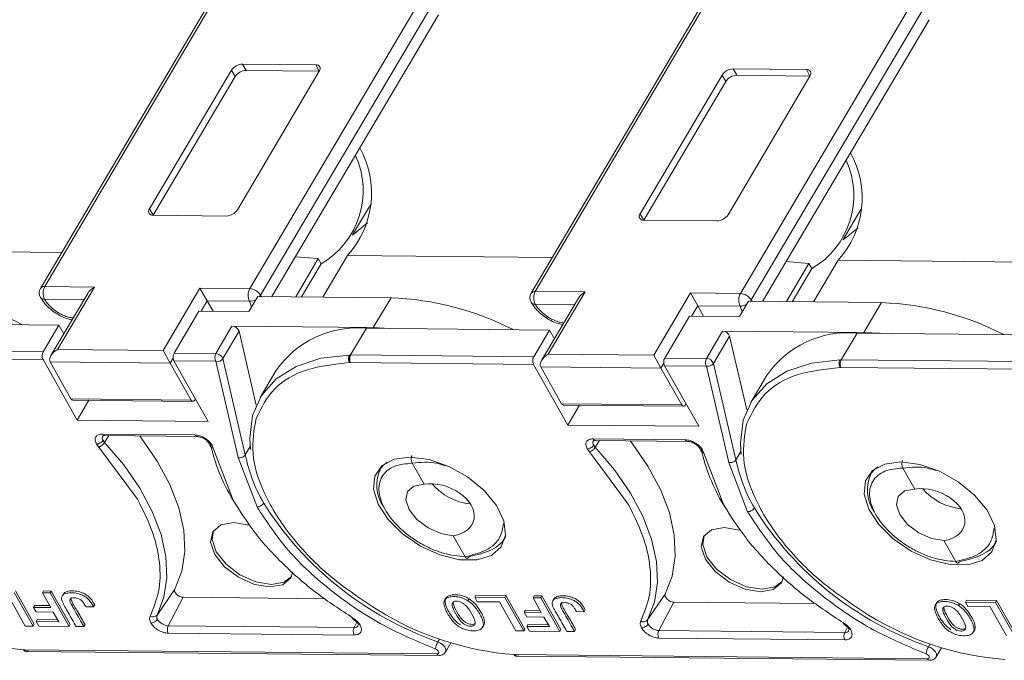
# Model space of a CAD drawing. Header units: millimetres. Extents: x 3045 to 3672, y -465 to -26.
# Tile 21 of 28: x 3420 to 3475, y -139 to -103. Entities that reach past the tile are written whole.
import ezdxf

# ---------------------------------------------------------------- set-up
doc = ezdxf.new("R2010")
doc.units = ezdxf.units.MM

msp = doc.modelspace()

# ---------------------------------------------------------------- linework, layer by layer
at = {"color": 7, "linetype": 'Continuous', "lineweight": 15}
for p, q in [((3421.877, -118.125), (3431.702, -101.496)), ((3431.472, -101.597), (3421.647, -118.227)), ((3443.132, -101.61), (3433.307, -118.239)), ((3443.741, -101.969), (3433.916, -118.599)), ((3458.822, -101.869), (3448.998, -118.499)), ((3449.227, -118.397), (3459.052, -101.768)), ((3470.482, -101.882), (3460.658, -118.511)), ((3471.091, -102.241), (3461.266, -118.871)), ((3434.548, -118.68), (3443.83, -102.971)), ((3461.899, -118.952), (3471.18, -103.242)), ((3436.987, -105.756), (3432.904, -105.715)), ((3432.904, -105.715), (3433.105, -106.071)), ((3436.987, -105.756), (3437.187, -106.111)), ((3432.289, -106.063), (3427.72, -113.795)), ((3432.489, -106.418), (3427.921, -114.151)), ((3432.489, -106.418), (3432.289, -106.063)), ((3432.619, -113.844), (3437.187, -106.111)), ((3437.187, -106.111), (3433.105, -106.071)), ((3459.639, -106.335), (3455.071, -114.067)), ((3459.84, -106.69), (3459.639, -106.335)), ((3459.969, -114.116), (3464.538, -106.383)), ((3464.337, -106.028), (3460.255, -105.987)), ((3460.255, -105.987), (3460.456, -106.343)), ((3464.538, -106.383), (3460.456, -106.343)), ((3464.337, -106.028), (3464.538, -106.383)), ((3459.84, -106.69), (3455.271, -114.423)), ((3439.045, -115.233), (3440.031, -113.564)), ((3427.72, -113.795), (3427.921, -114.151)), ((3427.921, -114.151), (3432.003, -114.191)), ((3455.071, -114.067), (3455.271, -114.423)), ((3466.396, -115.505), (3467.382, -113.836)), ((3439.875, -114.574), (3439.034, -115.251)), ((3455.271, -114.423), (3459.353, -114.463)), ((3467.226, -114.846), (3466.385, -115.523)), ((3411.41, -116.113), (3422.828, -116.227)), ((3435.861, -116.458), (3437.126, -116.568)), ((3435.87, -118.693), (3437.126, -116.568)), ((3437.287, -116.854), (3436.198, -118.696)), ((3437.126, -116.568), (3437.287, -116.854)), ((3438.76, -116.385), (3437.388, -118.708)), ((3438.76, -116.385), (3450.179, -116.499)), ((3463.212, -116.73), (3464.476, -116.84)), ((3463.221, -118.965), (3464.476, -116.84)), ((3464.476, -116.84), (3464.637, -117.126)), ((3466.111, -116.657), (3464.738, -118.98)), ((3466.111, -116.657), (3477.53, -116.771)), ((3464.637, -117.126), (3463.549, -118.968)), ((3424.653, -118.153), (3421.877, -118.125)), ((3424.276, -118.503), (3422.223, -121.978)), ((3422.6, -121.628), (3424.653, -118.153)), ((3430.531, -118.211), (3428.478, -121.687)), ((3433.307, -118.239), (3430.531, -118.211)), ((3430.932, -118.923), (3430.531, -118.211)), ((3452.003, -118.425), (3449.227, -118.397)), ((3449.95, -121.9), (3452.003, -118.425)), ((3457.882, -118.483), (3455.828, -121.959)), ((3460.658, -118.511), (3457.882, -118.483)), ((3458.283, -119.194), (3457.882, -118.483)), ((3421.87, -118.832), (3424.068, -118.854)), ((3430.592, -119.498), (3430.932, -118.923)), ((3431.261, -119.505), (3430.932, -118.923)), ((3430.932, -118.923), (3433.3, -118.946)), ((3433.257, -119.524), (3433.76, -118.672)), ((3433.3, -118.946), (3433.41, -119.266)), ((3433.76, -118.672), (3441.183, -118.746)), ((3433.916, -118.599), (3433.956, -118.674)), ((3441.183, -118.746), (3440.196, -120.415)), ((3449.22, -119.104), (3451.419, -119.126)), ((3451.627, -118.775), (3449.573, -122.25)), ((3460.607, -119.796), (3461.111, -118.944)), ((3461.111, -118.944), (3468.533, -119.018)), ((3461.266, -118.871), (3461.307, -118.946)), ((3468.533, -119.018), (3467.547, -120.687)), ((3429.088, -121.84), (3430.473, -119.497)), ((3430.473, -119.497), (3433.257, -119.524)), ((3457.943, -119.77), (3458.283, -119.194)), ((3458.611, -119.777), (3458.283, -119.194)), ((3458.283, -119.194), (3460.65, -119.218)), ((3460.65, -119.218), (3460.76, -119.537)), ((3422.669, -120.276), (3412.467, -120.175)), ((3456.439, -122.112), (3457.823, -119.769)), ((3457.823, -119.769), (3460.607, -119.796)), ((3422.669, -120.276), (3421.788, -121.768)), ((3422.669, -120.276), (3422.942, -120.76)), ((3432.317, -120.337), (3431.415, -121.864)), ((3431.809, -122.141), (3432.71, -120.615)), ((3440.196, -120.415), (3432.317, -120.337)), ((3432.71, -120.615), (3433.672, -124.732)), ((3438.932, -121.939), (3439.813, -120.447)), ((3450.02, -120.548), (3439.818, -120.447)), ((3440.196, -120.415), (3441.1, -120.46)), ((3450.02, -120.548), (3449.139, -122.04)), ((3450.02, -120.548), (3450.293, -121.032)), ((3459.668, -120.609), (3458.766, -122.136)), ((3467.547, -120.687), (3459.668, -120.609)), ((3466.282, -122.211), (3467.164, -120.719)), ((3477.37, -120.82), (3467.168, -120.719)), ((3467.547, -120.687), (3468.451, -120.732)), ((3459.159, -122.413), (3460.061, -120.887)), ((3460.061, -120.887), (3461.022, -125.004)), ((3421.788, -121.768), (3411.579, -121.667)), ((3428.478, -121.687), (3422.6, -121.628)), ((3428.879, -122.398), (3428.478, -121.687)), ((3431.415, -121.864), (3429.088, -121.84)), ((3421.784, -122.197), (3411.577, -122.095)), ((3423.689, -125.574), (3421.784, -122.197)), ((3422.184, -122.331), (3428.879, -122.398)), ((3423.343, -124.386), (3422.184, -122.331)), ((3428.879, -122.398), (3429.039, -122.127)), ((3428.879, -122.398), (3430.038, -124.452)), ((3429.084, -122.269), (3430.989, -125.646)), ((3431.411, -122.292), (3429.084, -122.269)), ((3432.664, -127.658), (3431.411, -122.292)), ((3433.062, -127.511), (3431.809, -122.141)), ((3438.861, -121.942), (3438.93, -121.939)), ((3438.928, -122.367), (3438.867, -122.367)), ((3449.134, -122.468), (3438.928, -122.367)), ((3449.139, -122.04), (3438.93, -121.939)), ((3455.828, -121.959), (3449.95, -121.9)), ((3456.23, -122.67), (3455.828, -121.959)), ((3456.23, -122.67), (3456.39, -122.399)), ((3458.766, -122.136), (3456.439, -122.112)), ((3466.211, -122.214), (3466.28, -122.211)), ((3476.489, -122.312), (3466.28, -122.211)), ((3434.766, -122.826), (3433.884, -124.319)), ((3451.039, -125.846), (3449.134, -122.468)), ((3449.535, -122.603), (3456.23, -122.67)), ((3450.694, -124.658), (3449.535, -122.603)), ((3456.23, -122.67), (3457.389, -124.724)), ((3456.434, -122.541), (3458.339, -125.918)), ((3458.762, -122.564), (3456.434, -122.541)), ((3460.014, -127.93), (3458.762, -122.564)), ((3460.413, -127.783), (3459.159, -122.413)), ((3466.278, -122.639), (3466.218, -122.639)), ((3476.485, -122.74), (3466.278, -122.639)), ((3462.117, -123.098), (3461.234, -124.591)), ((3430.038, -124.452), (3423.343, -124.386)), ((3423.445, -124.46), (3430.139, -124.527)), ((3424.341, -124.469), (3423.689, -125.574)), ((3457.389, -124.724), (3450.694, -124.658)), ((3450.795, -124.732), (3457.49, -124.798)), ((3451.692, -124.741), (3451.039, -125.846)), ((3430.989, -125.646), (3423.689, -125.574)), ((3458.339, -125.918), (3451.039, -125.846)), ((3425.096, -126.347), (3430.238, -126.398)), ((3425.114, -126.456), (3425.117, -126.451)), ((3425.447, -126.439), (3425.213, -126.812)), ((3425.219, -126.437), (3430.361, -126.488)), ((3452.447, -126.619), (3457.589, -126.67)), ((3452.465, -126.728), (3452.468, -126.723)), ((3452.798, -126.711), (3452.563, -127.084)), ((3452.57, -126.709), (3457.711, -126.76)), ((3424.895, -127.077), (3424.767, -126.905)), ((3427.057, -129.988), (3424.895, -127.077)), ((3431.204, -126.969), (3431.27, -127.14)), ((3431.27, -127.14), (3432.387, -130.041)), ((3433.062, -127.511), (3433.336, -127.047)), ((3452.246, -127.349), (3452.118, -127.177)), ((3458.554, -127.241), (3458.62, -127.412)), ((3460.413, -127.783), (3460.687, -127.319)), ((3433.714, -130.41), (3432.664, -127.658)), ((3454.407, -130.26), (3452.246, -127.349)), ((3458.62, -127.412), (3459.737, -130.313)), ((3440.707, -128.088), (3440.551, -128.352)), ((3443.03, -129.145), (3442.371, -127.977)), ((3461.065, -130.682), (3460.014, -127.93)), ((3468.058, -128.36), (3467.902, -128.623)), ((3470.38, -129.417), (3469.721, -128.249)), ((3445.31, -133.188), (3444.651, -132.019)), ((3472.661, -133.46), (3472.002, -132.291)), ((3428.139, -136.445), (3429.124, -134.998)), ((3419.888, -135.443), (3420.797, -137.055)), ((3421.232, -137.059), (3420.178, -135.191)), ((3420.241, -135.085), (3421.294, -136.953)), ((3421.75, -135.207), (3421.813, -135.1)), ((3422.184, -135.211), (3421.75, -135.207)), ((3421.75, -135.207), (3422.211, -136.023)), ((3421.813, -135.1), (3422.247, -135.105)), ((3422.184, -135.211), (3422.247, -135.105)), ((3423.238, -137.079), (3422.184, -135.211)), ((3422.247, -135.105), (3423.301, -136.973)), ((3422.91, -135.278), (3422.847, -135.385)), ((3429.605, -135.454), (3428.762, -137.036)), ((3437.5, -135.533), (3429.605, -135.454)), ((3445.537, -135.54), (3445.474, -135.647)), ((3445.914, -135.34), (3445.851, -135.446)), ((3445.851, -135.446), (3445.995, -135.703)), ((3447.528, -135.463), (3445.851, -135.446)), ((3445.914, -135.34), (3447.591, -135.357)), ((3447.528, -135.463), (3447.591, -135.357)), ((3448.582, -137.331), (3447.528, -135.463)), ((3447.591, -135.357), (3448.645, -137.225)), ((3449.101, -135.479), (3449.164, -135.372)), ((3449.535, -135.483), (3449.101, -135.479)), ((3449.101, -135.479), (3449.561, -136.295)), ((3449.164, -135.372), (3449.598, -135.377)), ((3449.535, -135.483), (3449.598, -135.377)), ((3450.589, -137.351), (3449.535, -135.483)), ((3449.598, -135.377), (3450.652, -137.245)), ((3450.261, -135.55), (3450.198, -135.657)), ((3455.49, -136.717), (3456.475, -135.27)), ((3421.322, -135.907), (3421.259, -136.014)), ((3421.404, -136.27), (3421.259, -136.014)), ((3422.211, -136.023), (3421.259, -136.014)), ((3421.322, -135.907), (3422.15, -135.916)), ((3424.167, -135.982), (3424.602, -135.986)), ((3424.602, -135.986), (3424.664, -135.88)), ((3445.995, -135.703), (3447.239, -135.715)), ((3447.239, -135.715), (3448.148, -137.327)), ((3456.955, -135.726), (3456.112, -137.308)), ((3464.851, -135.805), (3456.955, -135.726)), ((3472.888, -135.812), (3472.825, -135.919)), ((3473.264, -135.612), (3473.201, -135.718)), ((3473.201, -135.718), (3473.346, -135.975)), ((3474.879, -135.735), (3473.201, -135.718)), ((3473.264, -135.612), (3474.942, -135.629)), ((3473.346, -135.975), (3474.589, -135.987)), ((3474.589, -135.987), (3475.499, -137.599)), ((3474.879, -135.735), (3474.942, -135.629)), ((3475.933, -137.603), (3474.879, -135.735)), ((3474.942, -135.629), (3475.996, -137.497)), ((3422.356, -136.28), (3421.404, -136.27)), ((3422.659, -136.818), (3422.356, -136.28)), ((3448.672, -136.179), (3448.609, -136.286)), ((3448.754, -136.542), (3448.609, -136.286)), ((3449.561, -136.295), (3448.609, -136.286)), ((3448.672, -136.179), (3449.501, -136.187)), ((3449.706, -136.552), (3448.754, -136.542)), ((3450.01, -137.09), (3449.706, -136.552)), ((3451.518, -136.254), (3451.952, -136.258)), ((3451.952, -136.258), (3452.015, -136.151)), ((3420.797, -137.055), (3421.232, -137.059)), ((3421.232, -137.059), (3421.294, -136.953)), ((3421.4, -136.806), (3421.463, -136.699)), ((3421.545, -137.063), (3421.4, -136.806)), ((3421.4, -136.806), (3422.659, -136.818)), ((3421.463, -136.699), (3422.599, -136.711)), ((3421.545, -137.063), (3423.238, -137.079)), ((3423.238, -137.079), (3423.301, -136.973)), ((3423.628, -137.083), (3424.062, -137.088)), ((3424.062, -137.088), (3424.125, -136.981)), ((3439.128, -137.139), (3428.762, -137.036)), ((3439.128, -137.139), (3439.284, -136.847)), ((3446.292, -137.124), (3446.355, -137.017)), ((3448.751, -137.078), (3448.814, -136.971)), ((3448.896, -137.334), (3448.751, -137.078)), ((3448.751, -137.078), (3450.01, -137.09)), ((3448.814, -136.971), (3449.949, -136.983)), ((3466.478, -137.411), (3466.634, -137.119)), ((3439.13, -137.557), (3428.764, -137.453)), ((3448.148, -137.327), (3448.582, -137.331)), ((3448.582, -137.331), (3448.645, -137.225)), ((3448.896, -137.334), (3450.589, -137.351)), ((3450.589, -137.351), (3450.652, -137.245)), ((3450.979, -137.355), (3451.413, -137.359)), ((3451.413, -137.359), (3451.476, -137.253)), ((3466.478, -137.411), (3456.112, -137.308)), ((3466.48, -137.828), (3456.114, -137.725)), ((3473.642, -137.396), (3473.705, -137.289)), ((3443.885, -137.785), (3443.797, -137.935)), ((3444.22, -138.506), (3444.522, -137.996)), ((3471.236, -138.057), (3471.147, -138.207)), ((3471.571, -138.778), (3471.872, -138.268)), ((3420.762, -138.377), (3420.701, -138.376)), ((3443.742, -138.605), (3420.762, -138.377)), ((3420.885, -138.467), (3443.865, -138.695)), ((3444.241, -138.448), (3444.22, -138.506)), ((3448.112, -138.649), (3448.052, -138.648)), ((3471.092, -138.877), (3448.112, -138.649)), ((3448.235, -138.739), (3471.215, -138.967)), ((3471.592, -138.72), (3471.571, -138.778))]:
    msp.add_line(p, q, dxfattribs=at)
at = {"color": 7, "linetype": 'Continuous', "lineweight": 15, "flags": 128}
for points in [[(3433.916, -118.599), (3433.867, -118.667), (3433.862, -118.673)], [(3461.266, -118.871), (3461.218, -118.939), (3461.213, -118.945)], [(3433.354, -127.212), (3433.311, -126.587), (3433.468, -125.309), (3433.963, -124.191), (3434.78, -123.27), (3435.895, -122.574), (3437.269, -122.127), (3438.861, -121.942)], [(3460.705, -127.483), (3460.662, -126.859), (3460.818, -125.581), (3461.313, -124.463), (3462.131, -123.542), (3463.245, -122.846), (3464.62, -122.399), (3466.211, -122.214)], [(3430.038, -124.452), (3430.074, -124.498), (3430.116, -124.523), (3430.161, -124.524), (3430.204, -124.501), (3430.241, -124.456), (3430.269, -124.393), (3430.273, -124.378)], [(3457.389, -124.724), (3457.424, -124.77), (3457.467, -124.795), (3457.512, -124.796), (3457.555, -124.773), (3457.592, -124.728), (3457.619, -124.665), (3457.624, -124.65)], [(3429.124, -134.998), (3429.513, -133.999), (3429.681, -132.896), (3429.626, -131.71), (3429.349, -130.46), (3428.854, -129.17), (3428.151, -127.862), (3427.253, -126.559), (3427.173, -126.457)], [(3456.475, -135.27), (3456.863, -134.271), (3457.032, -133.168), (3456.977, -131.982), (3456.699, -130.732), (3456.205, -129.442), (3455.502, -128.134), (3454.603, -126.831), (3454.524, -126.729)], [(3428.139, -136.445), (3428.525, -135.454), (3428.691, -134.361), (3428.637, -133.184), (3428.362, -131.944), (3427.872, -130.664), (3427.174, -129.367), (3426.283, -128.075), (3425.213, -126.812)], [(3455.49, -136.717), (3455.875, -135.726), (3456.042, -134.633), (3455.987, -133.455), (3455.712, -132.216), (3455.222, -130.936), (3454.525, -129.639), (3453.633, -128.347), (3452.563, -127.084)], [(3442.258, -127.631), (3443.304, -127.769), (3444.403, -128.15), (3445.455, -128.741), (3446.367, -129.49), (3447.058, -130.329), (3447.468, -131.184), (3447.558, -131.98), (3447.323, -132.645), (3446.781, -133.121), (3445.982, -133.364), (3444.996, -133.355), (3443.912, -133.092), (3442.824, -132.6), (3441.831, -131.923), (3441.02, -131.12), (3440.464, -130.263), (3440.211, -129.428), (3440.284, -128.69), (3440.677, -128.113), (3441.355, -127.749), (3442.258, -127.631)], [(3440.621, -128.245), (3440.767, -128.076), (3440.968, -127.911)], [(3469.608, -127.903), (3470.655, -128.041), (3471.753, -128.422), (3472.805, -129.013), (3473.717, -129.762), (3474.409, -130.601), (3474.818, -131.456), (3474.909, -132.252), (3474.673, -132.917), (3474.132, -133.393), (3473.332, -133.636), (3472.347, -133.627), (3471.262, -133.364), (3470.175, -132.872), (3469.182, -132.195), (3468.371, -131.392), (3467.814, -130.535), (3467.561, -129.7), (3467.635, -128.962), (3468.028, -128.385), (3468.706, -128.021), (3469.608, -127.903)], [(3467.972, -128.517), (3468.118, -128.348), (3468.318, -128.183)], [(3444.651, -132.019), (3443.958, -131.904), (3443.247, -131.587), (3442.627, -131.117), (3442.191, -130.566), (3442.006, -130.017), (3442.101, -129.555), (3442.46, -129.248), (3443.03, -129.145)], [(3472.002, -132.291), (3471.309, -132.176), (3470.598, -131.859), (3469.977, -131.389), (3469.541, -130.838), (3469.357, -130.289), (3469.451, -129.827), (3469.811, -129.52), (3470.38, -129.417)], [(3434.433, -134.877), (3433.567, -134.733), (3432.678, -134.337), (3431.903, -133.75), (3431.358, -133.061), (3431.127, -132.375), (3431.245, -131.796), (3431.695, -131.414), (3432.407, -131.285), (3433.273, -131.429), (3433.318, -131.443)], [(3431.291, -131.727), (3431.211, -132.233), (3431.442, -132.919), (3431.986, -133.608), (3432.762, -134.195), (3433.651, -134.591), (3434.517, -134.735)], [(3461.784, -135.149), (3460.918, -135.005), (3460.029, -134.609), (3459.253, -134.022), (3458.708, -133.333), (3458.478, -132.647), (3458.596, -132.068), (3459.045, -131.686), (3459.757, -131.557), (3460.623, -131.701), (3460.668, -131.715)], [(3458.641, -131.999), (3458.561, -132.505), (3458.792, -133.191), (3459.337, -133.879), (3460.113, -134.467), (3461.001, -134.863), (3461.868, -135.007)], [(3435.708, -134.035), (3435.595, -134.366), (3435.145, -134.749), (3434.433, -134.877)], [(3434.517, -134.735), (3435.229, -134.606), (3435.633, -134.293)], [(3463.059, -134.307), (3462.945, -134.638), (3462.496, -135.02), (3461.784, -135.149)], [(3429.124, -134.998), (3429.109, -135.061), (3429.122, -135.135), (3429.164, -135.213), (3429.229, -135.289), (3429.314, -135.356), (3429.41, -135.408), (3429.51, -135.442), (3429.605, -135.454)], [(3461.868, -135.007), (3462.58, -134.878), (3462.984, -134.565)], [(3456.475, -135.27), (3456.46, -135.333), (3456.473, -135.407), (3456.514, -135.485), (3456.58, -135.561), (3456.664, -135.627), (3456.76, -135.68), (3456.86, -135.714), (3456.955, -135.726)], [(3439.064, -136.61), (3439.048, -136.634), (3439.037, -136.649), (3439.032, -136.655), (3439.031, -136.654)], [(3466.414, -136.882), (3466.398, -136.906), (3466.387, -136.921), (3466.382, -136.927), (3466.382, -136.926)], [(3443.797, -137.935), (3443.946, -138.007), (3444.077, -138.106), (3444.177, -138.221), (3444.234, -138.339), (3444.242, -138.447), (3444.241, -138.448)], [(3471.147, -138.207), (3471.296, -138.279), (3471.428, -138.378), (3471.527, -138.492), (3471.584, -138.611), (3471.592, -138.719), (3471.592, -138.72)], [(3443.666, -138.338), (3443.725, -138.367), (3443.777, -138.406), (3443.816, -138.452), (3443.839, -138.498), (3443.842, -138.541), (3443.825, -138.576), (3443.791, -138.598), (3443.742, -138.605)], [(3471.016, -138.61), (3471.075, -138.639), (3471.127, -138.678), (3471.167, -138.724), (3471.189, -138.77), (3471.192, -138.813), (3471.176, -138.848), (3471.141, -138.87), (3471.092, -138.877)]]:
    msp.add_lwpolyline(points, dxfattribs=at)
at = {"color": 7, "linetype": 'Continuous', "lineweight": 15}
for centre, radius, start, end in [((3432.932, -106.483), 0.769, 92.0373, 146.8179), ((3437.019, -105.972), 0.218, 320.211, 98.6442), ((3433.132, -106.839), 0.769, 92.0373, 146.8179), ((3460.282, -106.755), 0.769, 92.0373, 146.8179), ((3460.483, -107.111), 0.769, 92.0373, 146.8179), ((3464.37, -106.244), 0.218, 320.211, 98.6442), ((3434.934, -112.786), 4.699, 300.0432, 24.8613), ((3434.944, -112.915), 5.158, 317.7133, 29.2632), ((3462.295, -113.187), 5.158, 317.7133, 29.2632), ((3462.284, -113.058), 4.699, 300.0432, 24.8613), ((3427.888, -113.935), 0.218, 140.211, 278.6442), ((3431.976, -113.423), 0.769, 272.0373, 326.8179), ((3455.238, -114.207), 0.218, 140.211, 278.6442), ((3459.326, -113.695), 0.769, 272.0373, 326.8179), ((3413.198, -134.793), 16.331, 62.8879, 87.7746), ((3422.078, -118.481), 0.5, 149.4249, 209.4276), ((3421.85, -118.375), 0.251, 83.81, 143.7347), ((3422.556, -118.486), 0.768, 152.0331, 206.8221), ((3433.986, -118.599), 0.768, 152.0331, 206.8221), ((3433.264, -119.006), 0.768, 32.0331, 86.8221), ((3449.428, -118.753), 0.5, 149.4249, 209.4276), ((3449.2, -118.647), 0.251, 83.81, 143.7347), ((3449.906, -118.758), 0.768, 152.0331, 206.8221), ((3461.336, -118.871), 0.768, 152.0331, 206.8221), ((3460.615, -119.278), 0.768, 32.0331, 86.8221), ((3421.842, -118.594), 0.24, 213.4737, 276.6896), ((3433.28, -118.213), 0.733, 271.5901, 301.3961), ((3440.549, -135.065), 16.331, 62.8879, 87.7746), ((3449.192, -118.866), 0.24, 213.4737, 276.6896), ((3467.899, -135.337), 16.331, 62.8879, 87.7746), ((3460.63, -118.485), 0.733, 271.5901, 301.3961), ((3432.304, -120.773), 0.437, 21.3105, 88.2063), ((3439.319, -125.943), 5.518, 84.9102, 145.6013), ((3459.654, -121.045), 0.437, 21.3105, 88.2063), ((3466.67, -126.215), 5.518, 84.9102, 145.6013), ((3422.199, -121.986), 0.466, 152.0331, 206.8221), ((3429.499, -122.059), 0.466, 152.0331, 206.8221), ((3431.827, -122.082), 0.466, 152.0331, 206.8221), ((3431.498, -121.922), 0.38, 256.8367, 324.7558), ((3431.402, -122.3), 0.437, 21.3105, 88.2063), ((3439.351, -122.155), 0.473, 164.9284, 206.5629), ((3449.55, -122.258), 0.466, 152.0331, 206.8221), ((3456.85, -122.331), 0.466, 152.0331, 206.8221), ((3459.177, -122.354), 0.466, 152.0331, 206.8221), ((3458.752, -122.572), 0.437, 21.3105, 88.2063), ((3466.701, -122.427), 0.473, 164.9284, 206.5629), ((3458.848, -122.194), 0.38, 256.8367, 324.7558), ((3423.455, -124.339), 0.122, 202.656, 264.887), ((3450.806, -124.611), 0.122, 202.656, 264.887), ((3425.32, -126.565), 0.234, 152.1267, 216.8181), ((3425.231, -126.291), 0.146, 202.383, 265.1601), ((3425.627, -126.421), 0.57, 209.8948, 223.2837), ((3430.374, -126.342), 0.147, 202.4741, 264.2457), ((3452.671, -126.837), 0.234, 152.1267, 216.8181), ((3452.582, -126.563), 0.146, 202.383, 265.1601), ((3457.724, -126.614), 0.147, 202.4741, 264.2457), ((3424.637, -126.446), 0.682, 292.221, 327.543), ((3431.308, -126.923), 0.221, 203.0502, 259.9946), ((3441.287, -124.663), 10.407, 192.2476, 210.969), ((3451.988, -126.718), 0.682, 292.221, 327.543), ((3452.978, -126.693), 0.57, 209.8948, 223.2837), ((3458.659, -127.195), 0.221, 203.0502, 259.9946), ((3468.637, -124.935), 10.407, 192.2476, 210.969), ((3441.758, -125.735), 8.876, 191.5427, 210.202), ((3469.109, -126.007), 8.876, 191.5427, 210.202), ((3442.442, -129.206), 2.059, 152.1644, 215.3955), ((3469.793, -129.478), 2.059, 152.1644, 215.3955), ((3445.915, -127.054), 3.202, 220.2871, 264.4174), ((3473.266, -127.326), 3.202, 220.2871, 264.4174), ((3449.986, -120.205), 18.78, 212.1561, 250.7561), ((3477.337, -120.477), 18.78, 212.1561, 250.7561), ((3421.993, -121.528), 16.898, 238.2774, 265.6137), ((3427.919, -136.259), 0.289, 235.8263, 319.7248), ((3428.372, -136.541), 0.251, 157.6361, 214.6524), ((3449.344, -121.8), 16.898, 238.2774, 265.6137), ((3476.695, -122.072), 16.898, 238.2774, 265.6137), ((3428.804, -136.284), 0.753, 212.033, 266.8221), ((3429.183, -137.243), 0.469, 153.8942, 206.6934), ((3439.549, -137.346), 0.469, 153.8942, 206.6934), ((3439.158, -136.904), 0.238, 262.8197, 327.5993), ((3455.27, -136.531), 0.289, 235.8263, 319.7248), ((3455.722, -136.813), 0.251, 157.6361, 214.6524), ((3456.154, -136.556), 0.753, 212.033, 266.8221), ((3456.534, -137.515), 0.469, 153.8942, 206.6934), ((3466.9, -137.618), 0.469, 153.8942, 206.6934), ((3466.508, -137.176), 0.238, 262.8197, 327.5993), ((3444.651, -138.436), 0.99, 149.619, 174.3706), ((3472.001, -138.707), 0.99, 149.619, 174.3706), ((3420.9, -138.317), 0.15, 203.2684, 264.289), ((3443.881, -138.544), 0.152, 203.8077, 263.7242), ((3448.25, -138.589), 0.15, 203.2684, 264.289), ((3471.232, -138.815), 0.152, 203.8077, 263.7242)]:
    msp.add_arc(centre, radius, start, end, dxfattribs=at)
for centre, major_axis, ratio, start_param, end_param in [((3424.853, -118.509), (-0.616, -0.347), 0.577382, 4.712389, 5.497706), ((3452.204, -118.78), (-0.616, -0.347), 0.577382, 4.712389, 5.497706), ((3422.8, -121.984), (-0.616, -0.347), 0.577382, 4.712389, 6.283185), ((3450.151, -122.256), (-0.616, -0.347), 0.577382, 4.712389, 6.283185), ((3443.84, -130.582), (1.936, -0.657), 0.673766, 5.357573, 8.499166), ((3471.191, -130.854), (1.936, -0.657), 0.673766, 5.357573, 8.499166)]:
    msp.add_ellipse(centre, major_axis=major_axis, ratio=ratio, start_param=start_param, end_param=end_param, dxfattribs=at)
for points, knots in [([(3421.642, -118.727), (3421.712, -118.836), (3421.906, -119.138), (3422.395, -119.562), (3422.958, -119.887), (3423.3, -119.952), (3423.408, -119.972)], [0, 0, 0, 0, 0.187855, 0.517251, 0.847779, 1, 1, 1, 1]), ([(3423.466, -119.874), (3423.379, -119.865), (3423.204, -119.845), (3422.923, -119.734), (3422.741, -119.642), (3422.65, -119.588), (3422.638, -119.581), (3422.465, -119.476), (3422.23, -119.293), (3422.053, -119.095), (3421.976, -118.996), (3421.928, -118.93), (3421.89, -118.866), (3421.87, -118.832)], [0, 0, 0, 0, 0.143531, 0.290073, 0.436873, 0.437509, 0.442594, 0.456793, 0.729045, 0.864377, 0.871149, 0.931871, 1, 1, 1, 1]), ([(3448.993, -118.999), (3449.063, -119.108), (3449.257, -119.41), (3449.746, -119.834), (3450.309, -120.159), (3450.651, -120.224), (3450.759, -120.244)], [0, 0, 0, 0, 0.1878551, 0.5172506, 0.8477791, 1, 1, 1, 1]), ([(3450.816, -120.146), (3450.73, -120.137), (3450.555, -120.117), (3450.274, -120.006), (3450.092, -119.914), (3450.001, -119.86), (3449.989, -119.853), (3449.815, -119.748), (3449.581, -119.565), (3449.403, -119.367), (3449.327, -119.268), (3449.278, -119.202), (3449.24, -119.138), (3449.22, -119.104)], [0, 0, 0, 0, 0.143531, 0.290073, 0.436873, 0.437509, 0.442594, 0.456793, 0.729045, 0.864377, 0.871149, 0.931871, 1, 1, 1, 1]), ([(3438.867, -122.367), (3438.05, -122.457), (3436.381, -122.642), (3434.53, -123.723), (3433.952, -124.89), (3433.664, -125.473)], [0, 0, 0, 0, 0.324045, 0.662023, 1, 1, 1, 1]), ([(3438.894, -122.032), (3438.887, -122.056), (3438.874, -122.096), (3438.861, -122.168), (3438.854, -122.24), (3438.855, -122.312), (3438.863, -122.349), (3438.867, -122.367)], [0, 0, 0, 0, 0.200957, 0.349358, 0.590717, 0.801155, 1, 1, 1, 1]), ([(3438.93, -121.939), (3438.923, -121.95), (3438.905, -121.978), (3438.898, -122.013), (3438.894, -122.032)], [0, 0, 0, 0, 0.4175448, 1, 1, 1, 1]), ([(3466.245, -122.304), (3466.237, -122.328), (3466.224, -122.368), (3466.211, -122.44), (3466.204, -122.511), (3466.206, -122.584), (3466.214, -122.621), (3466.218, -122.639)], [0, 0, 0, 0, 0.200957, 0.349358, 0.590717, 0.801155, 1, 1, 1, 1]), ([(3466.28, -122.211), (3466.273, -122.222), (3466.256, -122.25), (3466.249, -122.285), (3466.245, -122.304)], [0, 0, 0, 0, 0.417545, 1, 1, 1, 1]), ([(3466.218, -122.639), (3465.401, -122.729), (3463.732, -122.914), (3461.881, -123.995), (3461.303, -125.162), (3461.014, -125.745)], [0, 0, 0, 0, 0.324045, 0.662023, 1, 1, 1, 1]), ([(3433.664, -125.473), (3433.549, -126.114), (3433.321, -127.395), (3434.037, -129.705), (3435.529, -132.08), (3437.724, -134.363), (3439.56, -135.578), (3440.459, -136.173)], [0, 0, 0, 0, 0.196619, 0.393237, 0.598309, 0.803381, 1, 1, 1, 1]), ([(3461.014, -125.745), (3460.9, -126.386), (3460.671, -127.667), (3461.388, -129.977), (3462.879, -132.352), (3465.075, -134.635), (3466.911, -135.85), (3467.81, -136.445)], [0, 0, 0, 0, 0.196619, 0.393237, 0.598309, 0.803381, 1, 1, 1, 1]), ([(3424.767, -126.905), (3424.735, -126.831), (3424.671, -126.683), (3424.716, -126.498), (3424.856, -126.37), (3425.016, -126.355), (3425.096, -126.347)], [0, 0, 0, 0, 0.250177, 0.500521, 0.750628, 1, 1, 1, 1]), ([(3424.767, -126.905), (3424.803, -126.901), (3424.878, -126.895), (3424.991, -126.842), (3425.081, -126.774), (3425.116, -126.728), (3425.133, -126.705)], [0, 0, 0, 0, 0.2708965, 0.5622441, 0.789076, 1, 1, 1, 1]), ([(3425.119, -126.452), (3425.118, -126.453), (3425.116, -126.454), (3425.151, -126.439), (3425.193, -126.438), (3425.219, -126.437)], [0, 0, 0, 0, 0.206366, 0.51494, 1, 1, 1, 1]), ([(3430.238, -126.398), (3430.327, -126.408), (3430.502, -126.426), (3430.746, -126.536), (3430.927, -126.656), (3431.085, -126.793), (3431.159, -126.902), (3431.204, -126.969)], [0, 0, 0, 0, 0.249471, 0.485923, 0.631324, 0.776361, 1, 1, 1, 1]), ([(3430.358, -126.488), (3430.398, -126.491), (3430.476, -126.496), (3430.602, -126.532), (3430.725, -126.585), (3430.84, -126.656), (3430.941, -126.739), (3431.021, -126.828), (3431.08, -126.921), (3431.096, -126.98), (3431.105, -127.009)], [0, 0, 0, 0, 0.127289, 0.253904, 0.379855, 0.505152, 0.629805, 0.753823, 0.877218, 1, 1, 1, 1]), ([(3452.118, -127.177), (3452.085, -127.103), (3452.021, -126.955), (3452.066, -126.77), (3452.207, -126.642), (3452.367, -126.627), (3452.447, -126.619)], [0, 0, 0, 0, 0.250177, 0.500521, 0.750628, 1, 1, 1, 1]), ([(3452.469, -126.724), (3452.468, -126.725), (3452.466, -126.726), (3452.502, -126.711), (3452.544, -126.71), (3452.57, -126.709)], [0, 0, 0, 0, 0.206366, 0.51494, 1, 1, 1, 1]), ([(3457.589, -126.67), (3457.678, -126.68), (3457.852, -126.698), (3458.096, -126.808), (3458.277, -126.928), (3458.435, -127.065), (3458.509, -127.174), (3458.554, -127.241)], [0, 0, 0, 0, 0.2494712, 0.4859232, 0.6313242, 0.7763613, 1, 1, 1, 1]), ([(3457.709, -126.76), (3457.748, -126.763), (3457.826, -126.768), (3457.952, -126.804), (3458.075, -126.857), (3458.191, -126.928), (3458.291, -127.01), (3458.372, -127.1), (3458.431, -127.193), (3458.447, -127.252), (3458.455, -127.281)], [0, 0, 0, 0, 0.127289, 0.253904, 0.379855, 0.505152, 0.629805, 0.753823, 0.877218, 1, 1, 1, 1]), ([(3452.118, -127.177), (3452.154, -127.173), (3452.228, -127.167), (3452.342, -127.114), (3452.431, -127.046), (3452.467, -127), (3452.484, -126.977)], [0, 0, 0, 0, 0.270897, 0.562244, 0.789076, 1, 1, 1, 1]), ([(3433.062, -127.511), (3433.047, -127.532), (3433.013, -127.579), (3432.939, -127.625), (3432.866, -127.653), (3432.801, -127.666), (3432.731, -127.67), (3432.687, -127.662), (3432.664, -127.658)], [0, 0, 0, 0, 0.1972311, 0.4291582, 0.558746, 0.6970864, 0.8441733, 1, 1, 1, 1]), ([(3442.371, -127.977), (3442.358, -127.952), (3442.338, -127.91), (3442.319, -127.834), (3442.312, -127.768), (3442.313, -127.702), (3442.32, -127.638), (3442.333, -127.585), (3442.345, -127.557), (3442.349, -127.548)], [0, 0, 0, 0, 0.204049, 0.340626, 0.499474, 0.615725, 0.75984, 0.920238, 1, 1, 1, 1]), ([(3442.371, -127.977), (3442.824, -127.928), (3443.43, -127.862), (3444.056, -128.065), (3444.214, -128.116)], [0, 0, 0, 0, 0.747581, 1, 1, 1, 1]), ([(3460.413, -127.783), (3460.397, -127.804), (3460.363, -127.851), (3460.29, -127.897), (3460.217, -127.925), (3460.152, -127.938), (3460.082, -127.942), (3460.037, -127.934), (3460.014, -127.93)], [0, 0, 0, 0, 0.197231, 0.429158, 0.558746, 0.697086, 0.844173, 1, 1, 1, 1]), ([(3469.721, -128.249), (3469.709, -128.224), (3469.688, -128.182), (3469.67, -128.106), (3469.663, -128.04), (3469.663, -127.974), (3469.67, -127.91), (3469.684, -127.857), (3469.696, -127.829), (3469.7, -127.82)], [0, 0, 0, 0, 0.2040494, 0.3406263, 0.4994735, 0.615725, 0.7598398, 0.920238, 1, 1, 1, 1]), ([(3445.31, -133.188), (3444.913, -133.149), (3444.302, -133.089), (3443.421, -132.756), (3442.752, -132.414), (3442.129, -131.993), (3441.428, -131.383), (3440.778, -130.552), (3440.492, -129.724), (3440.51, -129.122), (3440.662, -128.708), (3440.95, -128.376), (3441.463, -128.056), (3442.013, -128.008), (3442.371, -127.977)], [0, 0, 0, 0, 0.120094, 0.184653, 0.250509, 0.316292, 0.380636, 0.5, 0.619364, 0.683708, 0.749491, 0.815347, 0.879906, 1, 1, 1, 1]), ([(3472.661, -133.46), (3472.264, -133.421), (3471.653, -133.361), (3470.771, -133.028), (3470.103, -132.686), (3469.48, -132.265), (3468.779, -131.655), (3468.128, -130.824), (3467.843, -129.996), (3467.86, -129.394), (3468.012, -128.98), (3468.3, -128.648), (3468.814, -128.328), (3469.364, -128.28), (3469.721, -128.249)], [0, 0, 0, 0, 0.120094, 0.184653, 0.250509, 0.316292, 0.380636, 0.5, 0.619364, 0.683708, 0.749491, 0.815347, 0.879906, 1, 1, 1, 1]), ([(3469.721, -128.249), (3470.175, -128.2), (3470.781, -128.134), (3471.407, -128.337), (3471.565, -128.388)], [0, 0, 0, 0, 0.747581, 1, 1, 1, 1]), ([(3427.757, -136.498), (3427.942, -136.054), (3428.317, -135.152), (3428.334, -133.586), (3427.982, -131.851), (3427.381, -130.642), (3427.057, -129.988)], [0, 0, 0, 0, 0.244254, 0.496621, 0.728157, 1, 1, 1, 1]), ([(3432.387, -130.041), (3432.768, -130.65), (3433.532, -131.867), (3435.135, -133.618), (3436.976, -135.241), (3438.371, -136.156), (3439.064, -136.61)], [0, 0, 0, 0, 0.252852, 0.506156, 0.754853, 1, 1, 1, 1]), ([(3433.714, -130.41), (3433.751, -130.407), (3433.829, -130.4), (3433.946, -130.343), (3434.037, -130.272), (3434.071, -130.223), (3434.087, -130.2)], [0, 0, 0, 0, 0.270259, 0.562427, 0.789735, 1, 1, 1, 1]), ([(3443.666, -138.338), (3442.683, -137.927), (3440.664, -137.081), (3437.828, -135.164), (3435.338, -132.887), (3434.253, -131.232), (3433.714, -130.41)], [0, 0, 0, 0, 0.237855, 0.488911, 0.746343, 1, 1, 1, 1]), ([(3455.108, -136.769), (3455.292, -136.326), (3455.668, -135.424), (3455.684, -133.858), (3455.333, -132.123), (3454.732, -130.914), (3454.407, -130.26)], [0, 0, 0, 0, 0.244254, 0.496621, 0.728157, 1, 1, 1, 1]), ([(3459.737, -130.313), (3460.119, -130.922), (3460.882, -132.139), (3462.486, -133.89), (3464.327, -135.513), (3465.722, -136.428), (3466.414, -136.882)], [0, 0, 0, 0, 0.252852, 0.506156, 0.754853, 1, 1, 1, 1]), ([(3461.065, -130.682), (3461.102, -130.679), (3461.179, -130.672), (3461.297, -130.615), (3461.387, -130.544), (3461.421, -130.495), (3461.438, -130.472)], [0, 0, 0, 0, 0.2702587, 0.562427, 0.7897353, 1, 1, 1, 1]), ([(3471.016, -138.61), (3470.034, -138.199), (3468.015, -137.353), (3465.178, -135.436), (3462.688, -133.159), (3461.603, -131.504), (3461.065, -130.682)], [0, 0, 0, 0, 0.237855, 0.488911, 0.746343, 1, 1, 1, 1]), ([(3447.445, -131.339), (3447.406, -131.599), (3447.316, -132.198), (3446.547, -132.896), (3445.719, -133.091), (3445.31, -133.188)], [0, 0, 0, 0, 0.279487, 0.643591, 1, 1, 1, 1]), ([(3474.796, -131.611), (3474.757, -131.871), (3474.667, -132.47), (3473.897, -133.168), (3473.07, -133.363), (3472.661, -133.46)], [0, 0, 0, 0, 0.279487, 0.643591, 1, 1, 1, 1]), ([(3447.591, -132.029), (3447.59, -132.033), (3447.457, -132.359), (3446.845, -132.873), (3445.988, -133.082), (3445.56, -133.186)], [0, 0, 0, 0, 0.004958, 0.502783, 1, 1, 1, 1]), ([(3474.942, -132.301), (3474.94, -132.305), (3474.808, -132.631), (3474.196, -133.145), (3473.339, -133.354), (3472.911, -133.458)], [0, 0, 0, 0, 0.004958, 0.502783, 1, 1, 1, 1]), ([(3445.532, -133.19), (3445.525, -133.203), (3445.508, -133.233), (3445.476, -133.265), (3445.44, -133.279), (3445.4, -133.277), (3445.354, -133.254), (3445.325, -133.21), (3445.31, -133.188)], [0, 0, 0, 0, 0.117799, 0.292406, 0.452272, 0.572429, 0.783057, 1, 1, 1, 1]), ([(3472.882, -133.462), (3472.876, -133.474), (3472.859, -133.505), (3472.827, -133.537), (3472.791, -133.551), (3472.751, -133.549), (3472.705, -133.526), (3472.676, -133.482), (3472.661, -133.46)], [0, 0, 0, 0, 0.117799, 0.292406, 0.452272, 0.572429, 0.783057, 1, 1, 1, 1]), ([(3424.602, -135.986), (3424.563, -135.914), (3424.485, -135.77), (3424.333, -135.573), (3424.14, -135.415), (3423.906, -135.298), (3423.591, -135.205), (3423.261, -135.191), (3422.998, -135.244), (3422.855, -135.348), (3422.803, -135.489), (3422.835, -135.654), (3422.916, -135.825), (3423.04, -136.038), (3423.274, -136.458), (3423.481, -136.824), (3423.628, -137.083)], [0, 0, 0, 0, 0.060966, 0.122555, 0.166943, 0.211374, 0.27887, 0.373201, 0.446631, 0.499185, 0.54401, 0.599254, 0.643956, 0.689261, 0.779896, 1, 1, 1, 1]), ([(3422.917, -135.283), (3422.938, -135.251), (3422.995, -135.166), (3423.227, -135.093), (3423.547, -135.085), (3423.885, -135.16), (3424.141, -135.271), (3424.349, -135.42), (3424.53, -135.628), (3424.615, -135.787), (3424.664, -135.88)], [0, 0, 0, 0, 0.078606, 0.206939, 0.406175, 0.546878, 0.649142, 0.736313, 0.84596, 1, 1, 1, 1]), ([(3424.062, -137.088), (3424.022, -137.016), (3423.818, -136.656), (3423.581, -136.218), (3423.338, -135.814), (3423.28, -135.671), (3423.272, -135.589), (3423.306, -135.53), (3423.39, -135.487), (3423.519, -135.475), (3423.674, -135.488), (3423.773, -135.532), (3423.823, -135.554)], [0, 0, 0, 0, 0.10516, 0.525798, 0.642954, 0.69438, 0.736747, 0.770674, 0.814759, 0.886948, 0.943322, 1, 1, 1, 1]), ([(3423.349, -135.464), (3423.348, -135.465), (3423.335, -135.481), (3423.34, -135.548), (3423.436, -135.814), (3423.757, -136.305), (3423.997, -136.745), (3424.125, -136.981)], [0, 0, 0, 0, 0.003933, 0.049021, 0.135844, 0.537241, 1, 1, 1, 1]), ([(3423.823, -135.554), (3423.845, -135.566), (3423.901, -135.598), (3423.992, -135.684), (3424.078, -135.817), (3424.135, -135.922), (3424.167, -135.982)], [0, 0, 0, 0, 0.120772, 0.299416, 0.603738, 1, 1, 1, 1]), ([(3445.474, -135.647), (3445.384, -135.597), (3445.203, -135.498), (3444.868, -135.413), (3444.553, -135.403), (3444.286, -135.474), (3444.147, -135.616), (3444.124, -135.798), (3444.163, -135.978), (3444.242, -136.182), (3444.371, -136.424), (3444.55, -136.695), (3444.755, -136.932), (3444.921, -137.05), (3444.987, -137.096)], [0, 0, 0, 0, 0.077726, 0.155352, 0.276594, 0.36227, 0.448522, 0.525591, 0.586453, 0.64883, 0.745829, 0.844558, 0.939133, 1, 1, 1, 1]), ([(3445.05, -136.99), (3444.976, -136.937), (3444.782, -136.797), (3444.463, -136.393), (3444.228, -135.969), (3444.181, -135.603), (3444.266, -135.434), (3444.457, -135.325), (3444.746, -135.295), (3445.081, -135.333), (3445.359, -135.436), (3445.494, -135.515), (3445.537, -135.54)], [0, 0, 0, 0, 0.068925, 0.181835, 0.429589, 0.512717, 0.596699, 0.671038, 0.773392, 0.880953, 0.962175, 1, 1, 1, 1]), ([(3445.537, -135.54), (3445.613, -135.595), (3445.811, -135.736), (3446.13, -136.136), (3446.367, -136.56), (3446.407, -136.915), (3446.359, -137.051), (3446.291, -137.09), (3446.284, -137.094)], [0, 0, 0, 0, 0.117457, 0.305676, 0.706483, 0.844452, 0.983916, 1, 1, 1, 1]), ([(3451.952, -136.258), (3451.913, -136.186), (3451.836, -136.042), (3451.684, -135.844), (3451.49, -135.687), (3451.256, -135.57), (3450.941, -135.477), (3450.611, -135.463), (3450.348, -135.516), (3450.206, -135.62), (3450.153, -135.761), (3450.185, -135.926), (3450.266, -136.097), (3450.391, -136.31), (3450.625, -136.729), (3450.832, -137.096), (3450.979, -137.355)], [0, 0, 0, 0, 0.060966, 0.122555, 0.166943, 0.211374, 0.27887, 0.373201, 0.446631, 0.499185, 0.54401, 0.599254, 0.643956, 0.689261, 0.779896, 1, 1, 1, 1]), ([(3450.267, -135.555), (3450.289, -135.523), (3450.346, -135.438), (3450.578, -135.365), (3450.897, -135.357), (3451.236, -135.432), (3451.492, -135.543), (3451.699, -135.692), (3451.88, -135.9), (3451.965, -136.059), (3452.015, -136.151)], [0, 0, 0, 0, 0.078606, 0.206939, 0.406175, 0.546878, 0.649142, 0.736313, 0.84596, 1, 1, 1, 1]), ([(3444.6, -135.801), (3444.596, -135.826), (3444.578, -135.923), (3444.7, -136.213), (3444.886, -136.544), (3445.105, -136.842), (3445.292, -136.973), (3445.442, -137.043), (3445.59, -137.073), (3445.72, -137.064), (3445.814, -137.019), (3445.847, -136.967), (3445.862, -136.943)], [0, 0, 0, 0, 0.049968, 0.193018, 0.475404, 0.617015, 0.680621, 0.743737, 0.81298, 0.874323, 0.941059, 1, 1, 1, 1]), ([(3445.862, -136.943), (3445.868, -136.92), (3445.889, -136.836), (3445.785, -136.558), (3445.602, -136.231), (3445.382, -135.927), (3445.194, -135.784), (3445.043, -135.709), (3444.894, -135.669), (3444.763, -135.668), (3444.652, -135.709), (3444.618, -135.769), (3444.6, -135.801)], [0, 0, 0, 0, 0.047136, 0.170596, 0.457333, 0.600622, 0.668644, 0.736207, 0.798456, 0.860666, 0.924302, 1, 1, 1, 1]), ([(3444.663, -135.695), (3444.659, -135.72), (3444.641, -135.816), (3444.763, -136.106), (3444.949, -136.438), (3445.168, -136.736), (3445.355, -136.867), (3445.505, -136.936), (3445.652, -136.966), (3445.775, -136.961), (3445.826, -136.93), (3445.849, -136.916)], [0, 0, 0, 0, 0.054028, 0.208702, 0.514034, 0.667152, 0.735927, 0.804172, 0.879041, 0.945368, 1, 1, 1, 1]), ([(3444.987, -137.096), (3445.077, -137.146), (3445.256, -137.245), (3445.592, -137.326), (3445.911, -137.335), (3446.182, -137.259), (3446.324, -137.112), (3446.341, -136.923), (3446.297, -136.739), (3446.213, -136.535), (3446.084, -136.297), (3445.905, -136.033), (3445.701, -135.805), (3445.537, -135.69), (3445.474, -135.647)], [0, 0, 0, 0, 0.077118, 0.154064, 0.277592, 0.365915, 0.454804, 0.533143, 0.595307, 0.659002, 0.75277, 0.848192, 0.942337, 1, 1, 1, 1]), ([(3451.413, -137.359), (3451.372, -137.288), (3451.169, -136.928), (3450.931, -136.49), (3450.688, -136.086), (3450.631, -135.943), (3450.622, -135.861), (3450.656, -135.802), (3450.741, -135.759), (3450.869, -135.747), (3451.024, -135.76), (3451.124, -135.804), (3451.174, -135.826)], [0, 0, 0, 0, 0.10516, 0.525798, 0.642954, 0.69438, 0.736747, 0.770674, 0.814759, 0.886948, 0.943322, 1, 1, 1, 1]), ([(3450.699, -135.736), (3450.698, -135.737), (3450.686, -135.753), (3450.691, -135.82), (3450.787, -136.086), (3451.108, -136.577), (3451.347, -137.017), (3451.476, -137.253)], [0, 0, 0, 0, 0.003933, 0.049021, 0.135844, 0.537241, 1, 1, 1, 1]), ([(3451.174, -135.826), (3451.196, -135.838), (3451.251, -135.87), (3451.342, -135.956), (3451.428, -136.089), (3451.486, -136.194), (3451.518, -136.254)], [0, 0, 0, 0, 0.120772, 0.299416, 0.603738, 1, 1, 1, 1]), ([(3472.825, -135.919), (3472.734, -135.869), (3472.553, -135.769), (3472.218, -135.685), (3471.903, -135.675), (3471.636, -135.746), (3471.497, -135.888), (3471.475, -136.07), (3471.514, -136.25), (3471.593, -136.454), (3471.722, -136.696), (3471.901, -136.967), (3472.105, -137.204), (3472.272, -137.322), (3472.337, -137.368)], [0, 0, 0, 0, 0.077726, 0.155352, 0.276594, 0.36227, 0.448522, 0.525591, 0.586453, 0.64883, 0.745829, 0.844558, 0.939133, 1, 1, 1, 1]), ([(3472.4, -137.262), (3472.327, -137.209), (3472.133, -137.069), (3471.813, -136.665), (3471.579, -136.241), (3471.532, -135.875), (3471.616, -135.706), (3471.807, -135.597), (3472.097, -135.567), (3472.431, -135.605), (3472.71, -135.708), (3472.845, -135.787), (3472.888, -135.812)], [0, 0, 0, 0, 0.068925, 0.181835, 0.429589, 0.512717, 0.596699, 0.671038, 0.773392, 0.880953, 0.962175, 1, 1, 1, 1]), ([(3471.951, -136.073), (3471.946, -136.098), (3471.929, -136.195), (3472.05, -136.485), (3472.236, -136.816), (3472.455, -137.114), (3472.642, -137.245), (3472.792, -137.315), (3472.94, -137.345), (3473.071, -137.336), (3473.165, -137.291), (3473.197, -137.239), (3473.213, -137.215)], [0, 0, 0, 0, 0.049968, 0.193018, 0.475404, 0.617015, 0.680621, 0.743737, 0.81298, 0.874323, 0.941059, 1, 1, 1, 1]), ([(3473.213, -137.215), (3473.218, -137.192), (3473.239, -137.108), (3473.136, -136.83), (3472.953, -136.503), (3472.732, -136.199), (3472.545, -136.056), (3472.394, -135.981), (3472.245, -135.941), (3472.113, -135.94), (3472.003, -135.981), (3471.969, -136.041), (3471.951, -136.073)], [0, 0, 0, 0, 0.047136, 0.170596, 0.457333, 0.600622, 0.668644, 0.736207, 0.798456, 0.860666, 0.924302, 1, 1, 1, 1]), ([(3472.014, -135.967), (3472.009, -135.992), (3471.992, -136.088), (3472.113, -136.378), (3472.299, -136.71), (3472.518, -137.008), (3472.705, -137.139), (3472.855, -137.208), (3473.002, -137.238), (3473.126, -137.233), (3473.177, -137.202), (3473.199, -137.188)], [0, 0, 0, 0, 0.054028, 0.208702, 0.514034, 0.667152, 0.735927, 0.804172, 0.879041, 0.945368, 1, 1, 1, 1]), ([(3472.337, -137.368), (3472.427, -137.418), (3472.607, -137.517), (3472.943, -137.598), (3473.261, -137.607), (3473.533, -137.531), (3473.674, -137.384), (3473.692, -137.195), (3473.647, -137.011), (3473.564, -136.807), (3473.435, -136.569), (3473.256, -136.305), (3473.051, -136.077), (3472.887, -135.962), (3472.825, -135.919)], [0, 0, 0, 0, 0.077118, 0.154064, 0.277592, 0.365915, 0.454804, 0.533143, 0.595307, 0.659002, 0.75277, 0.848192, 0.942337, 1, 1, 1, 1]), ([(3472.888, -135.812), (3472.964, -135.867), (3473.162, -136.008), (3473.481, -136.408), (3473.718, -136.832), (3473.758, -137.187), (3473.71, -137.323), (3473.642, -137.362), (3473.635, -137.366)], [0, 0, 0, 0, 0.117457, 0.305676, 0.706483, 0.844452, 0.983916, 1, 1, 1, 1]), ([(3427.798, -136.883), (3427.766, -136.811), (3427.701, -136.667), (3427.738, -136.554), (3427.757, -136.498)], [0, 0, 0, 0, 0.502524, 1, 1, 1, 1]), ([(3439.031, -136.655), (3439.085, -136.689), (3439.19, -136.756), (3439.296, -136.854), (3439.361, -136.937), (3439.368, -136.976), (3439.372, -136.995)], [0, 0, 0, 0, 0.270141, 0.523627, 0.765192, 1, 1, 1, 1]), ([(3427.798, -136.883), (3427.834, -136.88), (3427.909, -136.873), (3428.023, -136.82), (3428.112, -136.753), (3428.148, -136.706), (3428.165, -136.684)], [0, 0, 0, 0, 0.270872, 0.562222, 0.789066, 1, 1, 1, 1]), ([(3428.764, -137.453), (3428.675, -137.444), (3428.495, -137.426), (3428.205, -137.293), (3427.998, -137.135), (3427.867, -136.993), (3427.821, -136.92), (3427.798, -136.883)], [0, 0, 0, 0, 0.249007, 0.500519, 0.750159, 0.87592, 1, 1, 1, 1]), ([(3439.459, -136.999), (3439.49, -137.07), (3439.539, -137.179), (3439.532, -137.31), (3439.499, -137.399), (3439.437, -137.471), (3439.326, -137.539), (3439.207, -137.55), (3439.13, -137.557)], [0, 0, 0, 0, 0.239443, 0.3695055, 0.4999998, 0.6300625, 0.760557, 1, 1, 1, 1]), ([(3455.149, -137.155), (3455.116, -137.083), (3455.051, -136.939), (3455.089, -136.826), (3455.108, -136.769)], [0, 0, 0, 0, 0.502524, 1, 1, 1, 1]), ([(3455.149, -137.155), (3455.185, -137.152), (3455.26, -137.145), (3455.373, -137.092), (3455.463, -137.025), (3455.498, -136.978), (3455.516, -136.956)], [0, 0, 0, 0, 0.2708724, 0.5622222, 0.789066, 1, 1, 1, 1]), ([(3456.114, -137.725), (3456.025, -137.716), (3455.846, -137.698), (3455.556, -137.565), (3455.349, -137.407), (3455.218, -137.265), (3455.172, -137.192), (3455.149, -137.155)], [0, 0, 0, 0, 0.249007, 0.500519, 0.750159, 0.87592, 1, 1, 1, 1]), ([(3466.382, -136.927), (3466.436, -136.961), (3466.541, -137.028), (3466.647, -137.126), (3466.711, -137.209), (3466.718, -137.248), (3466.722, -137.267)], [0, 0, 0, 0, 0.2701415, 0.5236274, 0.7651917, 1, 1, 1, 1]), ([(3466.81, -137.271), (3466.841, -137.342), (3466.889, -137.451), (3466.883, -137.582), (3466.85, -137.671), (3466.788, -137.743), (3466.677, -137.811), (3466.558, -137.822), (3466.48, -137.828)], [0, 0, 0, 0, 0.239443, 0.369505, 0.5, 0.630063, 0.760557, 1, 1, 1, 1]), ([(3420.701, -138.376), (3420.72, -138.395), (3420.758, -138.434), (3420.825, -138.464), (3420.894, -138.471), (3420.934, -138.452), (3420.954, -138.443)], [0, 0, 0, 0, 0.244694, 0.499967, 0.74569, 1, 1, 1, 1]), ([(3420.701, -138.376), (3420.717, -138.4), (3420.74, -138.437), (3420.781, -138.46), (3420.81, -138.467), (3420.829, -138.463), (3420.836, -138.461)], [0, 0, 0, 0, 0.412463, 0.634522, 0.861308, 1, 1, 1, 1]), ([(3420.811, -138.464), (3420.811, -138.464), (3420.81, -138.464), (3420.812, -138.463), (3420.816, -138.463), (3420.818, -138.463), (3420.822, -138.463), (3420.828, -138.463), (3420.845, -138.465), (3420.858, -138.466), (3420.867, -138.466)], [0, 0, 0, 0, 0.119943, 0.250343, 0.304749, 0.354745, 0.403628, 0.455217, 0.579988, 1, 1, 1, 1]), ([(3443.865, -138.695), (3443.905, -138.692), (3443.989, -138.687), (3444.101, -138.637), (3444.193, -138.558), (3444.225, -138.485), (3444.242, -138.448)], [0, 0, 0, 0, 0.233604, 0.481005, 0.738032, 1, 1, 1, 1]), ([(3448.052, -138.648), (3448.07, -138.667), (3448.109, -138.706), (3448.176, -138.736), (3448.245, -138.743), (3448.284, -138.724), (3448.305, -138.715)], [0, 0, 0, 0, 0.244694, 0.499967, 0.74569, 1, 1, 1, 1]), ([(3448.052, -138.648), (3448.067, -138.672), (3448.091, -138.709), (3448.132, -138.732), (3448.161, -138.739), (3448.179, -138.735), (3448.186, -138.733)], [0, 0, 0, 0, 0.412463, 0.634522, 0.861308, 1, 1, 1, 1]), ([(3448.162, -138.736), (3448.162, -138.736), (3448.161, -138.736), (3448.163, -138.735), (3448.166, -138.735), (3448.169, -138.735), (3448.173, -138.735), (3448.179, -138.735), (3448.196, -138.737), (3448.208, -138.738), (3448.218, -138.738)], [0, 0, 0, 0, 0.119943, 0.250343, 0.304749, 0.354745, 0.403628, 0.455217, 0.579988, 1, 1, 1, 1]), ([(3471.215, -138.967), (3471.256, -138.964), (3471.34, -138.959), (3471.451, -138.909), (3471.543, -138.83), (3471.576, -138.757), (3471.592, -138.72)], [0, 0, 0, 0, 0.233604, 0.481005, 0.738032, 1, 1, 1, 1])]:
    msp.add_open_spline(points, degree=3, knots=knots, dxfattribs=at)
for points in [[(3438.867, -122.367), (3438.852, -122.335), (3438.821, -122.273), (3438.807, -122.154), (3438.818, -122.035), (3438.846, -121.973), (3438.861, -121.942)], [(3466.218, -122.639), (3466.203, -122.607), (3466.172, -122.545), (3466.157, -122.426), (3466.168, -122.307), (3466.197, -122.245), (3466.211, -122.214)], [(3439.064, -136.61), (3439.147, -136.668), (3439.313, -136.783), (3439.41, -136.927), (3439.459, -136.999)], [(3466.414, -136.882), (3466.497, -136.94), (3466.663, -137.055), (3466.761, -137.199), (3466.81, -137.271)]]:
    msp.add_open_spline(points, degree=3, dxfattribs=at)

doc.saveas('drawing.dxf')
